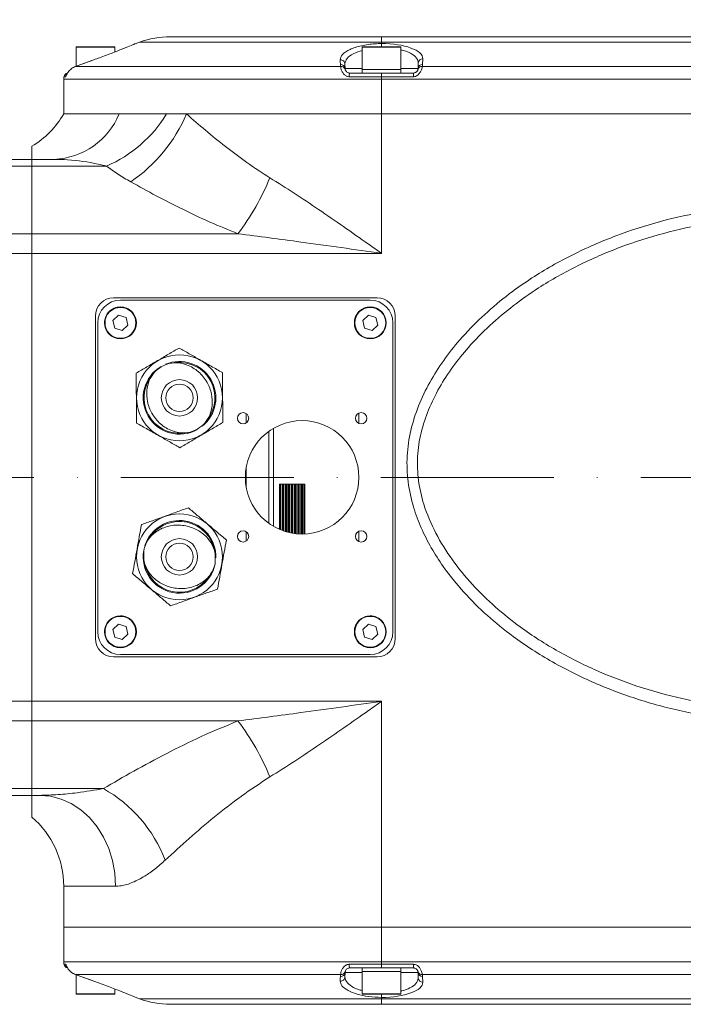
# Model space of a CAD drawing. Header units: millimetres. Extents: x 19214 to 26510, y -7957 to -532.
# Tile 36 of 150: x 22613 to 22759, y -5518 to -5302. Entities that reach past the tile are written whole.
import ezdxf

# ---------------------------------------------------------------- set-up
doc = ezdxf.new("R2010")
doc.units = ezdxf.units.MM
doc.header["$LTSCALE"] = 0.3175
doc.linetypes.add('ACAD_ISO10W100', pattern=[18, 12, -3, 0, -3])
for name, color, linetype, lineweight in [('1轮廓实线层', 7, 'Continuous', 18), ('7标注层', 4, 'Continuous', 13), ('中心线', 4, 'ACAD_ISO10W100', 20)]:
    doc.layers.add(name, color=color, linetype=linetype, lineweight=lineweight)
doc.styles.add('标准汉字', font='gbenor.shx', dxfattribs={"bigfont": 'gbcbig.shx'})
doc.dimstyles.new('M1：18', dxfattribs={"dimscale": 18, "dimtxt": 3.5, "dimasz": 2.5, "dimexe": 2, "dimexo": 0, "dimgap": 1.5, "dimtad": 1, "dimdec": 1, "dimdsep": 46, "dimtxsty": '标准汉字', "dimcen": 5, "dimdle": 5, "dimclrd": 1, "dimclre": 1, "dimclrt": 256, "dimadec": 4, "dimazin": 2, "dimtfac": 1, "dimtdec": 1, "dimtmove": 0, "dimatfit": 3, "dimfxl": 1, "dimtolj": 1, "dimarcsym": 0})

# ---------------------------------------------------------------- blocks, each defined once
blk = doc.blocks.new('*D28')
at = {"layer": '7标注层', "color": 1, "lineweight": -2, "ltscale": 10, "transparency": 16777216}
blk.add_line((23129.59, -5056.03), (23514.89, -4946.81), dxfattribs=at)
at = {"layer": '7标注层', "color": 1, "transparency": 16777216}
blk.add_solid([(23516.93, -4954.03), (23512.84, -4939.6), (23558.18, -4934.54)], dxfattribs=at)
at = {"layer": 'Defpoints', "color": 0, "transparency": 16777216}
for p in [(23558.18, -4934.54), (21908.02, -5402.32)]:
    blk.add_point(p, dxfattribs=at)
at = {"layer": '7标注层', "transparency": 16777216, "insert": (23238.11, -4964.47), "char_height": 63, "attachment_point": 5, "rotation": 15.8268, "style": '标准汉字'}
blk.add_mtext('\\A1;R1715.2', dxfattribs=at)

msp = doc.modelspace()

# ---------------------------------------------------------------- linework, layer by layer
at = {"layer": '1轮廓实线层', "ltscale": 10}
for p, q in [((22646.543, -5305.322), (22693.016, -5305.322)), ((22693.016, -5306.528), (22693.016, -5305.322)), ((22693.016, -5305.322), (22868.016, -5305.322)), ((22625.766, -5307.622), (22625.766, -5311.82)), ((22634.266, -5307.622), (22625.766, -5307.622)), ((22625.866, -5307.522), (22634.166, -5307.522)), ((22634.266, -5308.698), (22634.266, -5307.622)), ((22639.702, -5306.528), (22638.75, -5306.875)), ((22693.016, -5306.528), (22639.702, -5306.528)), ((22688.766, -5307.622), (22688.766, -5312.522)), ((22697.266, -5307.622), (22688.766, -5307.622)), ((22688.866, -5307.522), (22697.166, -5307.522)), ((22693.016, -5306.528), (22693.016, -5306.832)), ((22868.016, -5306.528), (22693.016, -5306.528)), ((22693.016, -5306.832), (22693.016, -5307.522)), ((22697.266, -5312.522), (22697.266, -5307.622)), ((22626.794, -5311.452), (22625.59, -5311.883)), ((22625.59, -5311.883), (22684, -5311.883)), ((22626.794, -5311.452), (22626.794, -5311.451)), ((22629.678, -5310.414), (22629.678, -5310.415)), ((22684, -5311.883), (22683.937, -5311.452)), ((22684.946, -5311.32), (22684.983, -5312.357)), ((22701.05, -5312.357), (22701.094, -5311.083)), ((22701.987, -5311.883), (22771.546, -5311.883)), ((22702.094, -5310.178), (22702.049, -5311.452)), ((22623.436, -5314.132), (22623.071, -5314.132)), ((22684.983, -5312.357), (22685.014, -5312.573)), ((22684.983, -5312.357), (22688.766, -5312.357)), ((22693.016, -5314.132), (22685.882, -5314.132)), ((22685.982, -5313.322), (22693.016, -5313.322)), ((22688.766, -5312.522), (22688.766, -5313.322)), ((22688.766, -5312.522), (22693.016, -5312.522)), ((22693.016, -5312.522), (22697.266, -5312.522)), ((22693.016, -5313.322), (22700.051, -5313.322)), ((22693.016, -5313.322), (22693.016, -5314.132)), ((22693.016, -5314.132), (22693.016, -5314.702)), ((22700.051, -5314.132), (22693.016, -5314.132)), ((22697.266, -5312.357), (22701.05, -5312.357)), ((22697.266, -5313.322), (22697.266, -5312.522)), ((22700.051, -5313.322), (22700.051, -5314.132)), ((22623.016, -5314.702), (22623.016, -5322.322)), ((22693.016, -5314.702), (22623.016, -5314.702)), ((22868.016, -5314.702), (22693.016, -5314.702)), ((22693.016, -5322.322), (22693.016, -5314.702)), ((22693.016, -5322.322), (22623.016, -5322.322)), ((22635.243, -5322.322), (22623.016, -5322.322)), ((22645.665, -5322.322), (22635.243, -5322.322)), ((22650.055, -5322.322), (22645.665, -5322.322)), ((22693.016, -5322.322), (22650.055, -5322.322)), ((22868.016, -5322.322), (22693.016, -5322.322)), ((22693.016, -5322.322), (22693.016, -5353.017)), ((22616.016, -5329.454), (22616.016, -5332.322)), ((22606.529, -5332.322), (22616.016, -5332.322)), ((22616.016, -5333.81), (22606.534, -5333.81)), ((22616.016, -5333.81), (22616.016, -5332.322)), ((22616.016, -5332.322), (22620.948, -5332.322)), ((22616.016, -5333.81), (22616.016, -5348.703)), ((22632.447, -5333.81), (22616.016, -5333.81)), ((22606.534, -5348.703), (22616.016, -5348.703)), ((22616.016, -5353.017), (22616.016, -5348.703)), ((22616.016, -5348.703), (22661.396, -5348.703)), ((22616.016, -5353.017), (22606.544, -5353.017)), ((22616.016, -5451.628), (22616.016, -5353.017)), ((22693.016, -5353.017), (22616.016, -5353.017)), ((22634.016, -5362.822), (22692.016, -5362.822)), ((22690.516, -5363.322), (22635.516, -5363.322)), ((22630.016, -5437.822), (22630.016, -5366.822)), ((22630.516, -5368.322), (22630.516, -5436.322)), ((22635.116, -5366.649), (22633.868, -5367.832)), ((22633.868, -5367.832), (22634.267, -5369.505)), ((22636.765, -5367.14), (22635.116, -5366.649)), ((22637.165, -5368.812), (22636.765, -5367.14)), ((22690.116, -5366.649), (22688.868, -5367.832)), ((22688.868, -5367.832), (22689.267, -5369.505)), ((22691.765, -5367.14), (22690.116, -5366.649)), ((22692.165, -5368.812), (22691.765, -5367.14)), ((22695.516, -5436.322), (22695.516, -5368.322)), ((22696.016, -5366.822), (22696.016, -5437.822)), ((22634.267, -5369.505), (22635.916, -5369.995)), ((22635.916, -5369.995), (22637.165, -5368.812)), ((22689.267, -5369.505), (22690.916, -5369.995)), ((22690.916, -5369.995), (22692.165, -5368.812)), ((22663.216, -5388.287), (22663.216, -5390.358)), ((22688.016, -5390.468), (22688.016, -5388.177)), ((22668.216, -5392.23), (22668.216, -5412.335)), ((22669.216, -5413.119), (22669.216, -5391.526)), ((22663.216, -5400.095), (22663.216, -5404.549)), ((22671.26, -5403.822), (22670.57, -5403.822)), ((22670.57, -5403.822), (22670.57, -5413.802)), ((22670.743, -5413.875), (22670.743, -5403.822)), ((22671.09, -5403.822), (22671.09, -5414.012)), ((22671.95, -5403.822), (22671.26, -5403.822)), ((22671.26, -5413.903), (22671.26, -5403.822)), ((22671.433, -5414.137), (22671.433, -5403.822)), ((22671.78, -5403.822), (22671.78, -5414.251)), ((22672.64, -5403.822), (22671.95, -5403.822)), ((22671.95, -5414.193), (22671.95, -5403.822)), ((22672.123, -5414.353), (22672.123, -5403.822)), ((22672.47, -5403.822), (22672.47, -5414.445)), ((22673.33, -5403.822), (22672.64, -5403.822)), ((22672.64, -5414.483), (22672.64, -5403.822)), ((22672.813, -5414.527), (22672.813, -5403.822)), ((22673.16, -5403.822), (22673.16, -5414.598)), ((22674.02, -5403.822), (22673.33, -5403.822)), ((22673.33, -5414.534), (22673.33, -5403.822)), ((22673.503, -5414.659), (22673.503, -5403.822)), ((22673.85, -5403.822), (22673.85, -5414.711)), ((22674.71, -5403.822), (22674.02, -5403.822)), ((22674.02, -5403.822), (22674.02, -5414.577)), ((22674.193, -5414.752), (22674.193, -5403.822)), ((22674.54, -5403.822), (22674.54, -5414.784)), ((22675.4, -5403.822), (22674.71, -5403.822)), ((22674.71, -5403.822), (22674.71, -5414.621)), ((22674.883, -5414.806), (22674.883, -5403.822)), ((22675.23, -5403.822), (22675.23, -5414.819)), ((22676.09, -5403.822), (22675.4, -5403.822)), ((22675.4, -5403.822), (22675.4, -5414.665)), ((22675.573, -5414.822), (22675.573, -5403.822)), ((22675.92, -5403.822), (22675.92, -5414.816)), ((22676.09, -5414.708), (22676.09, -5403.822)), ((22663.216, -5414.287), (22663.216, -5416.358)), ((22688.016, -5416.468), (22688.016, -5414.177)), ((22635.116, -5434.649), (22633.868, -5435.832)), ((22636.765, -5435.14), (22635.116, -5434.649)), ((22637.165, -5436.812), (22636.765, -5435.14)), ((22690.116, -5434.649), (22688.868, -5435.832)), ((22691.765, -5435.14), (22690.116, -5434.649)), ((22692.165, -5436.812), (22691.765, -5435.14)), ((22633.868, -5435.832), (22634.267, -5437.505)), ((22634.267, -5437.505), (22635.916, -5437.995)), ((22635.916, -5437.995), (22637.165, -5436.812)), ((22688.868, -5435.832), (22689.267, -5437.505)), ((22689.267, -5437.505), (22690.916, -5437.995)), ((22690.916, -5437.995), (22692.165, -5436.812)), ((22692.016, -5441.822), (22634.016, -5441.822)), ((22635.516, -5441.322), (22690.516, -5441.322)), ((22606.529, -5451.628), (22616.016, -5451.628)), ((22616.016, -5455.942), (22616.016, -5451.628)), ((22616.016, -5451.628), (22693.016, -5451.628)), ((22693.016, -5451.628), (22693.016, -5501.322)), ((22616.016, -5455.942), (22606.534, -5455.942)), ((22616.016, -5455.942), (22616.016, -5470.835)), ((22661.396, -5455.942), (22616.016, -5455.942)), ((22609.329, -5470.835), (22616.016, -5470.835)), ((22616.016, -5472.322), (22609.329, -5472.322)), ((22616.016, -5472.322), (22616.016, -5470.835)), ((22616.016, -5470.835), (22631.77, -5470.835)), ((22617.724, -5472.322), (22616.016, -5472.322)), ((22616.016, -5472.322), (22616.016, -5477.124)), ((22623.016, -5492.322), (22623.016, -5501.322)), ((22634.455, -5492.322), (22623.016, -5492.322)), ((22623.016, -5501.322), (22623.016, -5508.942)), ((22623.016, -5501.322), (22693.016, -5501.322)), ((22693.016, -5501.322), (22868.016, -5501.322)), ((22693.016, -5501.322), (22693.016, -5508.942)), ((22623.016, -5508.942), (22693.016, -5508.942)), ((22623.071, -5509.512), (22623.436, -5509.512)), ((22685.882, -5509.512), (22693.016, -5509.512)), ((22693.016, -5508.942), (22868.016, -5508.942)), ((22693.016, -5509.512), (22693.016, -5508.942)), ((22693.016, -5509.512), (22700.051, -5509.512)), ((22693.016, -5510.322), (22693.016, -5509.512)), ((22700.051, -5510.322), (22700.051, -5509.512)), ((22684.983, -5511.287), (22684.946, -5512.325)), ((22685.014, -5511.072), (22684.983, -5511.287)), ((22688.766, -5511.287), (22684.983, -5511.287)), ((22693.016, -5510.322), (22685.982, -5510.322)), ((22688.766, -5510.322), (22688.766, -5511.122)), ((22688.766, -5511.122), (22688.766, -5516.022)), ((22697.266, -5511.122), (22688.766, -5511.122)), ((22700.051, -5510.322), (22693.016, -5510.322)), ((22697.266, -5511.122), (22697.266, -5510.322)), ((22697.266, -5516.022), (22697.266, -5511.122)), ((22701.05, -5511.287), (22697.266, -5511.287)), ((22701.094, -5512.561), (22701.05, -5511.287)), ((22684, -5511.761), (22625.59, -5511.761)), ((22625.59, -5511.761), (22626.794, -5512.192)), ((22625.766, -5511.824), (22625.766, -5516.022)), ((22626.794, -5512.192), (22626.794, -5512.193)), ((22626.794, -5512.193), (22629.678, -5513.231)), ((22629.678, -5513.23), (22629.678, -5513.231)), ((22683.937, -5512.192), (22684, -5511.761)), ((22771.546, -5511.761), (22701.987, -5511.761)), ((22702.049, -5512.192), (22702.094, -5513.466)), ((22634.266, -5516.022), (22634.266, -5514.95)), ((22625.766, -5516.022), (22630.016, -5516.022)), ((22630.016, -5516.122), (22625.866, -5516.122)), ((22630.016, -5516.022), (22634.266, -5516.022)), ((22634.166, -5516.122), (22630.016, -5516.122)), ((22638.75, -5516.769), (22639.702, -5517.116)), ((22639.702, -5517.116), (22693.016, -5517.116)), ((22688.766, -5516.022), (22693.016, -5516.022)), ((22693.016, -5516.122), (22688.866, -5516.122)), ((22693.016, -5516.022), (22697.266, -5516.022)), ((22697.166, -5516.122), (22693.016, -5516.122)), ((22693.016, -5516.813), (22693.016, -5516.122)), ((22693.016, -5516.813), (22693.016, -5517.116)), ((22693.016, -5517.116), (22868.016, -5517.116)), ((22693.016, -5517.116), (22693.016, -5518.322)), ((22693.016, -5518.322), (22646.543, -5518.322)), ((22868.016, -5518.322), (22693.016, -5518.322))]:
    msp.add_line(p, q, dxfattribs=at)
at = {"layer": '1轮廓实线层', "lineweight": 20, "ltscale": 10}
for points in [[(22629.678, -5310.415), (22627.796, -5311.092), (22626.794, -5311.452)], [(22683.937, -5311.452), (22683.912, -5310.775), (22683.898, -5310.415)], [(22634.455, -5492.322), (22634.285, -5489.476), (22633.778, -5486.688), (22632.943, -5484.014), (22631.799, -5481.51), (22630.369, -5479.225), (22628.68, -5477.207), (22626.769, -5475.497), (22624.674, -5474.13), (22622.437, -5473.132), (22620.105, -5472.526), (22617.724, -5472.322)], [(22626.794, -5512.192), (22628.675, -5512.869), (22629.678, -5513.23)], [(22683.898, -5513.23), (22683.923, -5512.553), (22683.937, -5512.192)]]:
    msp.add_lwpolyline(points, dxfattribs=at)
at = {"layer": '1轮廓实线层', "ltscale": 10}
for centre, radius in [((22635.516, -5368.322), 3.5), ((22635.516, -5368.322), 3.4), ((22690.516, -5368.322), 3.5), ((22690.516, -5368.322), 3.4), ((22648.516, -5384.822), 9.47), ((22648.516, -5384.822), 4), ((22648.516, -5384.822), 3), ((22662.516, -5389.322), 1.25), ((22688.516, -5389.322), 1.25), ((22675.516, -5402.322), 12.5), ((22648.516, -5419.822), 9.47), ((22662.516, -5415.322), 1.25), ((22688.516, -5415.322), 1.25), ((22648.516, -5419.822), 4), ((22648.516, -5419.822), 3), ((22635.516, -5436.322), 3.5), ((22635.516, -5436.322), 3.4), ((22690.516, -5436.322), 3.5), ((22690.516, -5436.322), 3.4)]:
    msp.add_circle(centre, radius, dxfattribs=at)
at = {"layer": '1轮廓实线层', "lineweight": 20, "ltscale": 10}
for centre, radius, start, end in [((22646.543, -5325.322), 20, 90, 110), ((22625.866, -5307.622), 0.1, 90, 180), ((22634.166, -5307.622), 0.1, 0, 90), ((22688.866, -5307.622), 0.1, 90, 180), ((22697.166, -5307.622), 0.1, 0, 90), ((22683.976, -5311.385), 0.973, 3.8323, 94.56294), ((22684.012, -5312.422), 0.973, 3.83074, 94.44128), ((22684.094, -5312.835), 0.956, 15.92029, 95.63314), ((22701.934, -5312.833), 0.951, 86.77973, 164.12511), ((22702.017, -5312.421), 0.969, 88.07369, 176.23821), ((22702.061, -5311.147), 0.969, 88.07369, 176.23821), ((22700.051, -5311.383), 2, 345.50349, 358), ((22626.016, -5314.702), 3, 169.04642, 180), ((22624.053, -5314.322), 1, 102.36468, 169.04642), ((22624.42, -5314.322), 1.002, 141.62567, 169.11484), ((22687.8, -5313.958), 1.926, 160.71799, 185.18609), ((22700.051, -5312.322), 1, 345.50349, 358), ((22605.696, -5312.322), 20, 301.05786, 330), ((22620.219, -5316.063), 16.276, 272.56683, 337.38151), ((22621.062, -5307.362), 28.794, 293.28938, 328.69651), ((22618.477, -5308.915), 34.306, 304.24143, 336.99573), ((22616.324, -5314.843), 56.374, 323.08501, 337.54378), ((22634.016, -5366.822), 4, 90, 180), ((22635.516, -5368.322), 5, 90, 180), ((22690.516, -5368.322), 5, 0, 90), ((22692.016, -5366.822), 4, 0, 90), ((22635.516, -5368.322), 3.5, 90, 223.44305), ((22635.516, -5368.322), 3.5, 43.44305, 90), ((22690.516, -5368.322), 3.5, 90, 223.44305), ((22690.516, -5368.322), 3.5, 43.44305, 90), ((22648.516, -5384.822), 8, 308.93008, 112.5499), ((22648.516, -5384.822), 7.8, 320.50262, 96.1671), ((22648.516, -5384.822), 8, 120.40082, 299.59252), ((22648.516, -5384.822), 7.8, 142.42248, 274.80223), ((22648.516, -5419.822), 8, 358.23923, 161.85905), ((22648.516, -5419.822), 7.8, 9.81177, 145.47625), ((22648.516, -5419.822), 8, 169.70997, 348.90167), ((22648.516, -5419.822), 7.8, 191.73163, 324.11138), ((22635.516, -5436.322), 3.5, 90, 223.44305), ((22635.516, -5436.322), 3.5, 43.44305, 90), ((22690.516, -5436.322), 3.5, 90, 223.44305), ((22690.516, -5436.322), 3.5, 43.44305, 90), ((22634.016, -5437.822), 4, 180, 270), ((22635.516, -5436.322), 5, 180, 270), ((22690.516, -5436.322), 5, 270, 0), ((22692.016, -5437.822), 4, 270, 0), ((22616.324, -5489.802), 56.374, 22.45622, 36.91499), ((22616.562, -5497.732), 30.899, 21.14738, 60.51663), ((22603.016, -5492.322), 20, 0, 49.45097), ((22626.016, -5508.942), 3, 180, 190.95358), ((22624.053, -5509.322), 1, 190.95358, 257.80293), ((22624.42, -5509.323), 1.002, 190.88439, 219.72184), ((22687.8, -5509.686), 1.926, 174.81391, 199.28201), ((22684.012, -5511.222), 0.973, 265.55872, 356.16926), ((22684.094, -5510.81), 0.956, 264.36686, 344.07971), ((22701.934, -5510.812), 0.951, 195.87489, 273.22027), ((22700.051, -5511.322), 1, 2, 14.49651), ((22702.017, -5511.224), 0.969, 183.76179, 271.92631), ((22683.976, -5512.26), 0.973, 265.43706, 356.1677), ((22702.061, -5512.498), 0.969, 183.76179, 271.92631), ((22700.051, -5512.262), 2, 2, 14.49651), ((22625.866, -5516.022), 0.1, 180, 270), ((22634.166, -5516.022), 0.1, 270, 360), ((22646.543, -5498.322), 20, 250, 270), ((22688.866, -5516.022), 0.1, 180, 270), ((22697.166, -5516.022), 0.1, 270, 360)]:
    msp.add_arc(centre, radius, start, end, dxfattribs=at)
at = {"layer": '1轮廓实线层', "ltscale": 10}
for centre, major_axis, start_param, end_param in [((22693.016, -5310.136), (-9.078, 0), 3.1288822, 4.712389), ((22693.016, -5513.508), (9.078, 0), 4.712389, 6.2958958)]:
    msp.add_ellipse(centre, major_axis=major_axis, ratio=0.3639996, start_param=start_param, end_param=end_param, dxfattribs=at)
for points, knots in [([(22638.752, -5306.882), (22638.774, -5306.872), (22638.838, -5306.845), (22637.969, -5307.214), (22636.308, -5307.899), (22633.874, -5308.862), (22631.525, -5309.747), (22630.084, -5310.268), (22629.678, -5310.415)], [0, 0, 0, 0, 18717.3423178, 54442.7605809, 91100.1086215, 130184.4109761, 171983.1015951, 188397.4589764, 188397.4589764, 188397.4589764, 188397.4589764]), ([(22683.898, -5310.415), (22683.997, -5310.019), (22684.194, -5309.228), (22685.918, -5308.108), (22688.445, -5307.259), (22690.999, -5306.873), (22692.533, -5306.842), (22693.016, -5306.832)], [0, 0, 0, 0, 37618.1042808, 75287.1294975, 112161.7555319, 146641.8621004, 162471.523831, 162471.523831, 162471.523831, 162471.523831]), ([(22688.766, -5308.341), (22688.095, -5308.562), (22686.604, -5309.053), (22685.217, -5310.14), (22685.037, -5310.926), (22684.946, -5311.32)], [0, 0, 0, 0, 30522.7681094, 67776.3789341, 105064.3364759, 105064.3364759, 105064.3364759, 105064.3364759]), ([(22701.094, -5311.083), (22701.062, -5310.828), (22700.98, -5310.181), (22699.908, -5309.223), (22698.523, -5308.501), (22697.435, -5308.298), (22697.266, -5308.267)], [0, 0, 0, 0, 30373.3440394, 77045.815731, 123335.1365693, 131825.3289665, 131825.3289665, 131825.3289665, 131825.3289665]), ([(22625.59, -5311.883), (22625.295, -5312.013), (22624.83, -5312.218), (22624.499, -5312.573), (22624.378, -5312.703)], [0, 0, 0, 0, 46968.4905132, 73946.5533402, 73946.5533402, 73946.5533402, 73946.5533402]), ([(22629.678, -5310.414), (22629.005, -5310.656), (22628.043, -5311.001), (22627.082, -5311.348), (22626.794, -5311.452)], [0, 0, 0, 0, 51772.4806662, 73960.5960692, 73960.5960692, 73960.5960692, 73960.5960692]), ([(22685.882, -5314.132), (22685.851, -5314.132), (22685.633, -5314.127), (22685.385, -5314.054), (22684.995, -5313.85), (22684.607, -5313.511), (22684.238, -5312.907), (22684.038, -5312.277), (22684.013, -5312.016), (22684, -5311.883)], [0, 0, 0, 0, 4985.4746927, 35530.2115938, 40875.395159, 78038.7351948, 120242.3618213, 169136.1571573, 219882.5263137, 219882.5263137, 219882.5263137, 219882.5263137]), ([(22701.987, -5311.883), (22701.981, -5311.914), (22701.959, -5312.041), (22701.884, -5312.371), (22701.675, -5312.932), (22701.33, -5313.485), (22700.955, -5313.825), (22700.612, -5314.025), (22700.334, -5314.12), (22700.115, -5314.13), (22700.051, -5314.132)], [0, 0, 0, 0, 15766.2654142, 64187.2088355, 111648.821977, 160839.6605602, 193819.8972638, 206217.3326807, 234881.2801265, 246800.8982104, 246800.8982104, 246800.8982104, 246800.8982104]), ([(22624.378, -5312.703), (22624.305, -5312.769), (22624.031, -5313.021), (22623.777, -5313.478), (22623.611, -5313.822), (22623.518, -5314.024), (22623.469, -5314.119), (22623.443, -5314.129), (22623.436, -5314.132)], [0, 0, 0, 0, 21993.5973151, 82884.6666274, 125134.0243887, 138272.83297, 173673.6775603, 188235.4964242, 188235.4964242, 188235.4964242, 188235.4964242]), ([(22624.374, -5312.67), (22624.369, -5312.673), (22624.147, -5312.846), (22623.929, -5313.216), (22623.729, -5313.548), (22623.651, -5313.695), (22623.643, -5313.709), (22623.64, -5313.714)], [0, 0, 0, 0, 1451.2978628, 78112.3882227, 122515.1683636, 146141.5440433, 161739.0617447, 161739.0617447, 161739.0617447, 161739.0617447]), ([(22685.014, -5312.573), (22685.025, -5312.615), (22685.047, -5312.693), (22685.151, -5312.9), (22685.347, -5313.114), (22685.619, -5313.271), (22685.844, -5313.32), (22685.967, -5313.322), (22685.982, -5313.322)], [0, 0, 0, 0, 50821.2684995, 94020.3959995, 127347.8136685, 156117.0967992, 185041.5843506, 189103.2676623, 189103.2676623, 189103.2676623, 189103.2676623]), ([(22700.051, -5313.322), (22700.159, -5313.312), (22700.353, -5313.294), (22700.548, -5313.195), (22700.699, -5313.089), (22700.787, -5313.004), (22700.894, -5312.868), (22700.972, -5312.724), (22701.005, -5312.623), (22701.016, -5312.583), (22701.019, -5312.573)], [0, 0, 0, 0, 38956.2253475, 70127.017139, 79427.3447335, 112459.643083, 123458.2817925, 171421.311719, 227366.3551937, 246794.2893921, 246794.2893921, 246794.2893921, 246794.2893921]), ([(22650.055, -5322.322), (22651.429, -5323.526), (22654.183, -5325.937), (22658.63, -5329.537), (22663.323, -5333.084), (22666.72, -5335.277), (22668.423, -5336.377)], [0, 0, 0, 0, 32505.5185813, 65131.1430487, 98164.4076589, 131372.9484253, 131372.9484253, 131372.9484253, 131372.9484253]), ([(22632.447, -5333.81), (22631.839, -5333.666), (22628.978, -5332.988), (22625.176, -5332.397), (22621.928, -5332.34), (22620.948, -5332.322)], [0, 0, 0, 0, 16571.1893523, 78037.4867687, 104605.3694971, 104605.3694971, 104605.3694971, 104605.3694971]), ([(22637.78, -5337.276), (22636.832, -5336.725), (22634.927, -5335.617), (22633.276, -5334.414), (22632.447, -5333.81)], [0, 0, 0, 0, 36835.8552488, 74005.0115112, 74005.0115112, 74005.0115112, 74005.0115112]), ([(22661.396, -5348.703), (22659.318, -5347.857), (22655.151, -5346.16), (22649.164, -5343.32), (22643.331, -5340.347), (22639.633, -5338.301), (22637.78, -5337.276)], [0, 0, 0, 0, 32469.9907567, 65092.3612269, 98138.2072929, 131318.8223603, 131318.8223603, 131318.8223603, 131318.8223603]), ([(22668.423, -5336.377), (22670.205, -5337.498), (22673.77, -5339.74), (22679.176, -5343.37), (22684.628, -5347.123), (22689.241, -5350.359), (22692.037, -5352.328), (22693.002, -5353.007), (22693.016, -5353.017)], [0, 0, 0, 0, 41257.4256535, 82522.3166252, 124637.4021615, 166755.0547047, 188610.7560942, 188942.9755483, 188942.9755483, 188942.9755483, 188942.9755483]), ([(22793.313, -5455.063), (22791.307, -5455.318), (22787.295, -5455.829), (22779.691, -5456.209), (22770.518, -5455.824), (22759.923, -5454.151), (22749.673, -5451.414), (22739.85, -5447.732), (22730.556, -5443.128), (22722.694, -5438.057), (22716.231, -5432.821), (22711.041, -5427.688), (22706.962, -5422.633), (22703.892, -5417.856), (22701.675, -5413.516), (22699.858, -5408.685), (22698.709, -5403.354), (22698.474, -5397.622), (22699.316, -5391.957), (22701.047, -5386.51), (22703.534, -5381.355), (22706.609, -5376.524), (22710.427, -5371.694), (22715.007, -5366.954), (22720.356, -5362.407), (22726.988, -5357.71), (22735.033, -5353.143), (22744.534, -5349.022), (22754.4, -5345.835), (22764.547, -5343.625), (22774.879, -5342.52), (22784.524, -5342.507), (22790.634, -5343.254), (22793.313, -5343.582)], [0, 0, 0, 0, 22669.7545469, 45337.1860103, 85284.3461765, 125374.5448318, 165363.0393512, 204045.0021689, 242816.1981856, 281445.5841165, 308672.7225977, 335956.8412116, 363139.7719434, 381321.2674534, 399539.2998352, 417686.8870136, 439050.6662948, 460397.5714552, 481650.9490286, 502928.5226455, 524243.8370463, 545649.9412709, 567010.782979, 593178.2814393, 619418.0356094, 645612.8851197, 684199.9014401, 722912.0152291, 761539.2525355, 800285.4686367, 839135.2955012, 877855.961994, 908108.9341424, 908108.9341424, 908108.9341424, 908108.9341424]), ([(22792.926, -5346.268), (22790.319, -5345.95), (22784.38, -5345.226), (22775.006, -5345.24), (22764.969, -5346.312), (22755.104, -5348.453), (22745.502, -5351.536), (22736.246, -5355.523), (22728.418, -5359.934), (22721.975, -5364.457), (22716.787, -5368.819), (22712.353, -5373.348), (22708.659, -5377.939), (22705.682, -5382.508), (22703.275, -5387.359), (22701.592, -5392.46), (22700.769, -5397.738), (22701.002, -5403.078), (22702.289, -5408.804), (22704.814, -5414.7), (22708.512, -5420.594), (22712.95, -5426.004), (22717.978, -5430.912), (22724.251, -5435.942), (22731.893, -5440.83), (22740.941, -5445.279), (22750.498, -5448.839), (22760.465, -5451.49), (22770.765, -5453.114), (22779.683, -5453.488), (22787.075, -5453.119), (22790.975, -5452.624), (22792.926, -5452.377)], [0, 0, 0, 0, 29492.9514896, 67188.801318, 105010.0011021, 142731.8953386, 180405.7543628, 218160.9054203, 255795.6261387, 281139.3973293, 306525.3745734, 331843.110788, 352232.3255803, 372662.2458407, 393005.1829579, 412914.5358893, 432794.9874665, 452686.625092, 472599.0431346, 498442.8286914, 524338.6603272, 550564.4664919, 576885.5561267, 603153.6110092, 640788.5859378, 678559.7269433, 716245.5837249, 755204.7674462, 794261.1051741, 833178.3777744, 855260.6525296, 877345.2752791, 877345.2752791, 877345.2752791, 877345.2752791]), ([(22693.016, -5353.017), (22692.996, -5353.014), (22687.071, -5352.173), (22676.521, -5350.659), (22666.011, -5349.3), (22661.396, -5348.703)], [0, 0, 0, 0, 198.8920672, 59002.798743, 105026.867624, 105026.867624, 105026.867624, 105026.867624]), ([(22648.44, -5373.853), (22647.668, -5374.305), (22646.114, -5375.217), (22643.723, -5376.62), (22641.318, -5378.032), (22639.763, -5378.944), (22638.978, -5379.404)], [0, 0, 0, 0, 32567.1261331, 65648.6437985, 98164.4044008, 131297.7450178, 131297.7450178, 131297.7450178, 131297.7450178]), ([(22657.978, -5379.271), (22657.154, -5378.803), (22655.491, -5377.858), (22653.025, -5376.458), (22650.652, -5375.11), (22649.181, -5374.274), (22648.44, -5373.853)], [0, 0, 0, 0, 34529.2645035, 69689.2525699, 100292.7203619, 131393.2986349, 131393.2986349, 131393.2986349, 131393.2986349]), ([(22652.539, -5391.679), (22653.091, -5391.278), (22654.204, -5390.468), (22655.289, -5388.607), (22655.827, -5386.4), (22655.666, -5383.883), (22654.673, -5381.277), (22652.796, -5378.958), (22650.237, -5377.404), (22647.49, -5376.95), (22645.558, -5377.386), (22644.677, -5377.865), (22644.493, -5377.965)], [0, 0, 0, 0, 26366.2111653, 53184.3791081, 81895.784032, 113967.9292245, 149982.9110363, 189012.3928041, 228225.4490041, 264076.4992067, 295017.8195418, 303181.0721687, 303181.0721687, 303181.0721687, 303181.0721687]), ([(22638.978, -5379.404), (22638.985, -5380.352), (22638.998, -5382.265), (22639.018, -5385.1), (22639.037, -5387.829), (22639.049, -5389.521), (22639.055, -5390.373)], [0, 0, 0, 0, 34490.4042433, 69610.8222143, 100179.8479544, 131245.4247125, 131245.4247125, 131245.4247125, 131245.4247125]), ([(22644.493, -5377.965), (22643.941, -5378.367), (22642.829, -5379.176), (22641.744, -5381.038), (22641.206, -5383.245), (22641.367, -5385.761), (22642.36, -5388.368), (22644.236, -5390.687), (22646.796, -5392.241), (22649.543, -5392.695), (22651.474, -5392.259), (22652.355, -5391.779), (22652.539, -5391.679)], [0, 0, 0, 0, 26345.2266887, 53142.050449, 81830.6043913, 113877.2238388, 149863.5418604, 188861.9606421, 228043.8077519, 263866.3246351, 294783.0192319, 302939.774847, 302939.774847, 302939.774847, 302939.774847]), ([(22658.054, -5390.241), (22658.048, -5389.293), (22658.034, -5387.38), (22658.015, -5384.544), (22657.995, -5381.816), (22657.984, -5380.124), (22657.978, -5379.271)], [0, 0, 0, 0, 34542.0338588, 69715.0245298, 100329.8098683, 131441.8895253, 131441.8895253, 131441.8895253, 131441.8895253]), ([(22648.593, -5395.792), (22649.364, -5395.339), (22650.919, -5394.427), (22653.31, -5393.024), (22655.715, -5391.613), (22657.27, -5390.701), (22658.054, -5390.241)], [0, 0, 0, 0, 32590.4653697, 65695.6909107, 98234.7539385, 131391.8395699, 131391.8395699, 131391.8395699, 131391.8395699]), ([(22639.055, -5390.373), (22639.879, -5390.842), (22641.542, -5391.786), (22644.008, -5393.187), (22646.38, -5394.535), (22647.851, -5395.37), (22648.593, -5395.792)], [0, 0, 0, 0, 34503.1772054, 69636.6014539, 100216.9479371, 131294.0293279, 131294.0293279, 131294.0293279, 131294.0293279]), ([(22650.476, -5409.029), (22649.584, -5409.349), (22647.783, -5409.994), (22645.113, -5410.95), (22642.545, -5411.87), (22640.952, -5412.441), (22640.149, -5412.729)], [0, 0, 0, 0, 34512.6007172, 69655.6206107, 100244.3192017, 131329.8883687, 131329.8883687, 131329.8883687, 131329.8883687]), ([(22658.843, -5416.123), (22658.12, -5415.51), (22656.661, -5414.273), (22654.498, -5412.439), (22652.417, -5410.675), (22651.126, -5409.581), (22650.476, -5409.029)], [0, 0, 0, 0, 34537.9838335, 69706.8505002, 100318.0462802, 131426.4780713, 131426.4780713, 131426.4780713, 131426.4780713]), ([(22640.149, -5412.729), (22639.989, -5413.608), (22639.667, -5415.382), (22639.172, -5418.11), (22638.674, -5420.853), (22638.352, -5422.627), (22638.189, -5423.522)], [0, 0, 0, 0, 32559.4654409, 65633.201415, 98141.3134077, 131266.8601432, 131266.8601432, 131266.8601432, 131266.8601432]), ([(22656.338, -5421.242), (22656.394, -5420.562), (22656.506, -5419.191), (22655.801, -5417.155), (22654.479, -5415.308), (22652.466, -5413.789), (22649.842, -5412.843), (22646.86, -5412.754), (22644.013, -5413.681), (22641.878, -5415.468), (22640.949, -5417.217), (22640.738, -5418.198), (22640.694, -5418.402)], [0, 0, 0, 0, 26364.5188716, 53180.9655122, 81890.527618, 113960.6142861, 149973.2845058, 189000.2611982, 228210.8005403, 264059.5496725, 294998.8840643, 303161.6127395, 303161.6127395, 303161.6127395, 303161.6127395]), ([(22656.884, -5426.916), (22657.043, -5426.036), (22657.365, -5424.263), (22657.861, -5421.535), (22658.359, -5418.791), (22658.681, -5417.018), (22658.843, -5416.123)], [0, 0, 0, 0, 32607.2732595, 65729.5721675, 98285.4165753, 131459.6023197, 131459.6023197, 131459.6023197, 131459.6023197]), ([(22640.694, -5418.402), (22640.639, -5419.082), (22640.527, -5420.454), (22641.231, -5422.49), (22642.554, -5424.337), (22644.567, -5425.856), (22647.191, -5426.802), (22650.173, -5426.891), (22653.02, -5425.963), (22655.155, -5424.177), (22656.084, -5422.428), (22656.294, -5421.447), (22656.338, -5421.242)], [0, 0, 0, 0, 26354.3642294, 53160.4821617, 81858.9864009, 113916.720852, 149915.5203166, 188927.465254, 228122.9021395, 263957.8436531, 294885.261352, 303044.8460445, 303044.8460445, 303044.8460445, 303044.8460445]), ([(22638.189, -5423.522), (22638.912, -5424.135), (22640.371, -5425.372), (22642.534, -5427.206), (22644.616, -5428.97), (22645.906, -5430.064), (22646.557, -5430.616)], [0, 0, 0, 0, 34504.1623333, 69638.5897045, 100219.8093118, 131297.7780094, 131297.7780094, 131297.7780094, 131297.7780094]), ([(22646.557, -5430.616), (22647.449, -5430.296), (22649.25, -5429.651), (22651.919, -5428.694), (22654.488, -5427.774), (22656.081, -5427.204), (22656.884, -5426.916)], [0, 0, 0, 0, 34529.568314, 69689.8657404, 100293.6028013, 131394.4547169, 131394.4547169, 131394.4547169, 131394.4547169]), ([(22661.396, -5455.942), (22666.011, -5455.345), (22676.521, -5453.985), (22687.071, -5452.472), (22692.996, -5451.63), (22693.016, -5451.628)], [0, 0, 0, 0, 46007.9768742, 104791.3231587, 104990.1456846, 104990.1456846, 104990.1456846, 104990.1456846]), ([(22693.016, -5451.628), (22693.002, -5451.638), (22692.037, -5452.317), (22689.277, -5454.261), (22684.735, -5457.446), (22679.32, -5461.178), (22673.877, -5464.837), (22670.241, -5467.124), (22668.423, -5468.268)], [0, 0, 0, 0, 332.603613, 22213.5776354, 63555.5777479, 104895.239078, 147032.2641226, 189161.2760881, 189161.2760881, 189161.2760881, 189161.2760881]), ([(22631.77, -5470.835), (22633.97, -5469.552), (22638.386, -5466.977), (22645.589, -5463.11), (22653.204, -5459.323), (22658.659, -5457.072), (22661.396, -5455.942)], [0, 0, 0, 0, 32267.6047288, 64753.5635863, 97904.7677584, 131300.6934119, 131300.6934119, 131300.6934119, 131300.6934119]), ([(22668.423, -5468.268), (22666.294, -5469.659), (22662.018, -5472.452), (22656.143, -5477.074), (22650.535, -5481.831), (22647.102, -5484.997), (22645.38, -5486.585)], [0, 0, 0, 0, 32234.6025132, 64755.2962392, 97989.6291353, 131438.3623963, 131438.3623963, 131438.3623963, 131438.3623963]), ([(22617.724, -5472.322), (22619.082, -5472.287), (22621.806, -5472.216), (22626.504, -5471.728), (22629.835, -5471.163), (22631.77, -5470.835)], [0, 0, 0, 0, 30765.8911747, 61726.7659193, 104615.4286778, 104615.4286778, 104615.4286778, 104615.4286778]), ([(22645.38, -5486.585), (22644.638, -5487.244), (22643.147, -5488.571), (22640.742, -5490.244), (22638.208, -5491.578), (22636.06, -5492.242), (22634.85, -5492.303), (22634.455, -5492.322)], [0, 0, 0, 0, 32529.3621182, 65452.0107662, 103739.7372603, 143015.4409977, 161996.766369, 161996.766369, 161996.766369, 161996.766369]), ([(22623.436, -5509.512), (22623.439, -5509.513), (22623.462, -5509.518), (22623.503, -5509.59), (22623.599, -5509.795), (22623.751, -5510.134), (22624.131, -5510.738), (22624.741, -5511.368), (22625.304, -5511.629), (22625.59, -5511.761)], [0, 0, 0, 0, 4966.4899976, 35394.9124948, 40719.741593, 77741.5635741, 119784.4787271, 168492.0864171, 219045.2133237, 219045.2133237, 219045.2133237, 219045.2133237]), ([(22684, -5511.761), (22684.013, -5511.627), (22684.038, -5511.373), (22684.234, -5510.749), (22684.58, -5510.171), (22684.962, -5509.823), (22685.313, -5509.621), (22685.589, -5509.525), (22685.816, -5509.515), (22685.882, -5509.512)], [0, 0, 0, 0, 51231.1182073, 96942.9842058, 142030.4647611, 173314.4792818, 183043.2586105, 209256.2141413, 220038.6775189, 220038.6775189, 220038.6775189, 220038.6775189]), ([(22700.051, -5509.512), (22700.16, -5509.52), (22700.469, -5509.543), (22700.759, -5509.694), (22701.089, -5509.933), (22701.401, -5510.256), (22701.727, -5510.823), (22701.919, -5511.4), (22701.964, -5511.64), (22701.987, -5511.761)], [0, 0, 0, 0, 18001.2397841, 51143.7367129, 51918.2013802, 86481.1773135, 126158.4281121, 172601.0670727, 220309.369926, 220309.369926, 220309.369926, 220309.369926]), ([(22623.64, -5509.93), (22623.64, -5509.93), (22623.636, -5509.924), (22623.652, -5509.949), (22623.699, -5510.037), (22623.813, -5510.246), (22624.059, -5510.64), (22624.546, -5511.178), (22625.101, -5511.599), (22625.504, -5511.71), (22625.603, -5511.737)], [0, 0, 0, 0, 74.275728, 11857.7213445, 28105.7184968, 51827.4363603, 92878.6094084, 151960.5142127, 222614.339536, 245585.9665748, 245585.9665748, 245585.9665748, 245585.9665748]), ([(22685.982, -5510.322), (22685.871, -5510.333), (22685.643, -5510.356), (22685.346, -5510.53), (22685.15, -5510.747), (22685.047, -5510.953), (22685.026, -5511.029), (22685.014, -5511.072)], [0, 0, 0, 0, 25676.3696681, 52942.5599212, 83649.4449953, 118489.8396344, 162599.7573026, 162599.7573026, 162599.7573026, 162599.7573026]), ([(22701.019, -5511.072), (22701.008, -5511.033), (22700.988, -5510.962), (22700.899, -5510.775), (22700.73, -5510.573), (22700.493, -5510.411), (22700.257, -5510.332), (22700.105, -5510.325), (22700.051, -5510.322)], [0, 0, 0, 0, 48815.1213741, 90228.5309529, 121108.7496258, 147146.6201148, 174367.0049532, 189480.2787627, 189480.2787627, 189480.2787627, 189480.2787627]), ([(22629.678, -5513.23), (22630.76, -5513.625), (22632.927, -5514.416), (22635.8, -5515.54), (22637.835, -5516.373), (22638.846, -5516.803), (22638.774, -5516.773), (22638.752, -5516.763)], [0, 0, 0, 0, 37511.6237576, 75074.0243159, 111844.2742911, 146226.7826457, 161953.768452, 161953.768452, 161953.768452, 161953.768452]), ([(22693.016, -5516.813), (22692.05, -5516.774), (22690.12, -5516.698), (22687.523, -5516.118), (22685.455, -5515.28), (22684.113, -5514.266), (22683.968, -5513.565), (22683.898, -5513.23)], [0, 0, 0, 0, 31569.7876338, 63042.7991859, 95643.8503933, 130626.165826, 162598.8398621, 162598.8398621, 162598.8398621, 162598.8398621]), ([(22684.946, -5512.325), (22685.005, -5512.661), (22685.128, -5513.364), (22686.343, -5514.354), (22687.637, -5515.048), (22688.596, -5515.265), (22688.766, -5515.303)], [0, 0, 0, 0, 39656.5143712, 82983.4745832, 123149.6446145, 131803.3897585, 131803.3897585, 131803.3897585, 131803.3897585]), ([(22697.266, -5515.407), (22697.3, -5515.401), (22698.125, -5515.257), (22699.362, -5514.7), (22700.834, -5513.75), (22701.003, -5512.978), (22701.094, -5512.561)], [0, 0, 0, 0, 1696.9307656, 40969.4220979, 82902.993134, 131932.8760013, 131932.8760013, 131932.8760013, 131932.8760013])]:
    msp.add_open_spline(points, degree=3, knots=knots, dxfattribs=at)
at = {"layer": '中心线', "ltscale": 10}
msp.add_line((21490.573, -5402.322), (23078.253, -5402.322), dxfattribs=at)

# ---------------------------------------------------------------- dimensions: what is measured, and where the dimension line sits
at = {"layer": '7标注层', "ltscale": 10}
dim = msp.add_radius_dim(center=(21908.016, -5402.322), mpoint=(23558.182, -4934.54), dimstyle='M1：18', override={"dimpost": 'R<>', "dimsah": 1, "dimtzin": 8}, dxfattribs=at)
dim.commit()
dim.dimension.update_dxf_attribs({"geometry": '*D28', "text_midpoint": (23254.069, -5020.749), "dimtype": 164})

doc.saveas('drawing.dxf')
